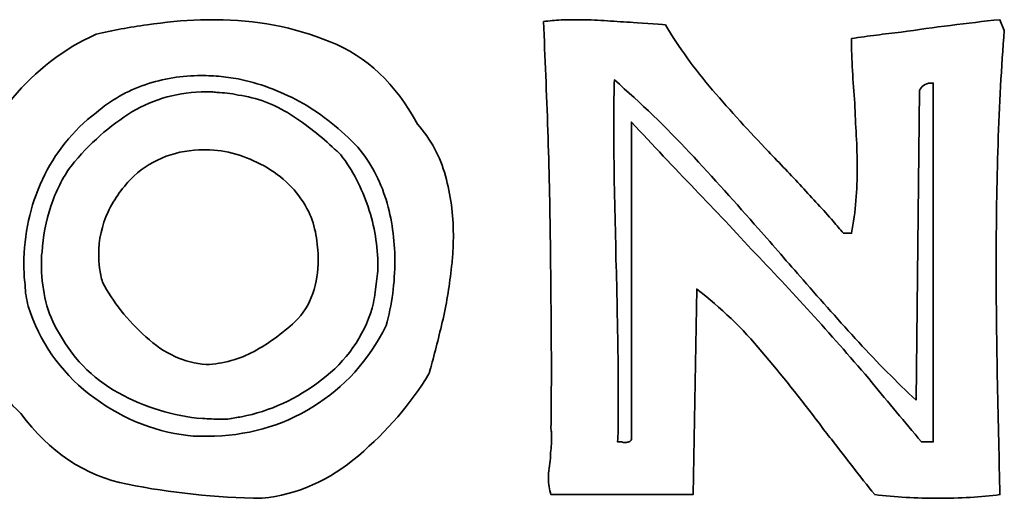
# Model space of a CAD drawing. Header units: centimetres. Extents: x -22.6 to 18, y -21.5 to 17.2.
# Tile 7 of 66: x -2.54 to -1.151, y -10.532 to -9.856. Entities that reach past the tile are written whole.
import ezdxf

# ---------------------------------------------------------------- set-up
doc = ezdxf.new("R2010")
doc.units = ezdxf.units.CM
doc.header["$MEASUREMENT"] = 0
doc.layers.add('Layer 1', color=7, linetype='Continuous')

msp = doc.modelspace()

# ---------------------------------------------------------------- linework, layer by layer
at = {"layer": 'Layer 1', "color": 36, "lineweight": 35}
for points, knots in [([(-2.43214, -9.87624), (-2.409, -9.87102), (-2.38515, -9.86647), (-2.36021, -9.86301), (-2.36021, -9.86301), (-2.33541, -9.85945), (-2.31033, -9.85708), (-2.28486, -9.85585), (-2.28486, -9.85585), (-2.28486, -9.85585), (-2.26362, -9.85585), (-2.26362, -9.85585), (-2.26362, -9.85585), (-2.20739, -9.85585), (-2.15366, -9.86618), (-2.10226, -9.887), (-2.10226, -9.887), (-2.05072, -9.90767), (-2.00965, -9.94637), (-1.97893, -10.00317), (-1.97893, -10.00317), (-1.96005, -10.02493), (-1.94682, -10.04931), (-1.93952, -10.07633), (-1.93952, -10.07633), (-1.93208, -10.10322), (-1.92834, -10.13077), (-1.92834, -10.15917), (-1.92834, -10.15917), (-1.92834, -10.16686), (-1.92848, -10.17444), (-1.9289, -10.18189), (-1.9289, -10.18189), (-1.92919, -10.18919), (-1.92986, -10.19677), (-1.93095, -10.2045), (-1.93095, -10.2045), (-1.93345, -10.2293), (-1.93744, -10.25396), (-1.94294, -10.27851), (-1.94294, -10.27851), (-1.94859, -10.30303), (-1.95437, -10.32589), (-1.9603, -10.34727), (-1.9603, -10.34727), (-1.96087, -10.34893), (-1.96129, -10.35058), (-1.96171, -10.35207), (-1.96171, -10.35207), (-1.96196, -10.35358), (-1.96238, -10.35485), (-1.96295, -10.35609), (-1.96295, -10.35609), (-1.98842, -10.3981), (-2.02151, -10.43656), (-2.06229, -10.47141), (-2.06229, -10.47141), (-2.10307, -10.5063), (-2.1483, -10.52641), (-2.19804, -10.53163), (-2.19804, -10.53163), (-2.26418, -10.53054), (-2.32744, -10.5238), (-2.3878, -10.5118), (-2.3878, -10.5118), (-2.44816, -10.49967), (-2.49829, -10.46633), (-2.53854, -10.4119), (-2.53854, -10.4119), (-2.56927, -10.38297), (-2.59146, -10.34945), (-2.60511, -10.31128), (-2.60511, -10.31128), (-2.61862, -10.27311), (-2.62606, -10.23399), (-2.6273, -10.19374), (-2.6273, -10.19374), (-2.6273, -10.19374), (-2.6273, -10.18492), (-2.6273, -10.18492), (-2.6273, -10.18492), (-2.6273, -10.1695), (-2.62645, -10.15447), (-2.62493, -10.13973), (-2.62493, -10.13973), (-2.62356, -10.12484), (-2.62137, -10.11038), (-2.61834, -10.0962), (-2.61834, -10.0962), (-2.60412, -10.04836), (-2.58126, -10.00497), (-2.54958, -9.96637), (-2.54958, -9.96637), (-2.51801, -9.92764), (-2.47888, -9.89762), (-2.43214, -9.87624)], [0, 0, 0, 0, 0.04, 0.04, 0.04, 0.04, 0.08, 0.08, 0.08, 0.08, 0.12, 0.12, 0.12, 0.12, 0.16, 0.16, 0.16, 0.16, 0.2, 0.2, 0.2, 0.2, 0.24, 0.24, 0.24, 0.24, 0.28, 0.28, 0.28, 0.28, 0.32, 0.32, 0.32, 0.32, 0.36, 0.36, 0.36, 0.36, 0.4, 0.4, 0.4, 0.4, 0.44, 0.44, 0.44, 0.44, 0.48, 0.48, 0.48, 0.48, 0.52, 0.52, 0.52, 0.52, 0.56, 0.56, 0.56, 0.56, 0.6, 0.6, 0.6, 0.6, 0.64, 0.64, 0.64, 0.64, 0.68, 0.68, 0.68, 0.68, 0.72, 0.72, 0.72, 0.72, 0.76, 0.76, 0.76, 0.76, 0.8, 0.8, 0.8, 0.8, 0.84, 0.84, 0.84, 0.84, 0.88, 0.88, 0.88, 0.88, 0.92, 0.92, 0.92, 0.92, 1, 1, 1, 1]), ([(-1.8013, -9.8586), (-1.79301, -9.85737), (-1.78476, -9.85669), (-1.7765, -9.85627), (-1.7765, -9.85627), (-1.76821, -9.85599), (-1.76024, -9.85585), (-1.75251, -9.85585), (-1.75251, -9.85585), (-1.7401, -9.85585), (-1.72786, -9.85627), (-1.71572, -9.85722), (-1.71572, -9.85722), (-1.70358, -9.85807), (-1.69131, -9.85888), (-1.67893, -9.85945), (-1.67893, -9.85945), (-1.67067, -9.85998), (-1.63758, -9.86234), (-1.62932, -9.86301), (-1.62932, -9.86301), (-1.61031, -9.89487), (-1.58812, -9.92559), (-1.56276, -9.95519), (-1.56276, -9.95519), (-1.53725, -9.98482), (-1.51093, -10.01379), (-1.4838, -10.04215), (-1.4838, -10.04215), (-1.46782, -10.0587), (-1.45223, -10.07524), (-1.43681, -10.09179), (-1.43681, -10.09179), (-1.42136, -10.1083), (-1.40662, -10.12456), (-1.39243, -10.14054), (-1.39243, -10.14054), (-1.39007, -10.14357), (-1.38774, -10.14633), (-1.38541, -10.14897), (-1.38541, -10.14897), (-1.38305, -10.15172), (-1.38072, -10.15447), (-1.37822, -10.15737), (-1.37822, -10.15737), (-1.37822, -10.15737), (-1.36679, -10.15737), (-1.36679, -10.15737), (-1.36679, -10.15737), (-1.36375, -10.14206), (-1.36171, -10.12664), (-1.36058, -10.11133), (-1.36058, -10.11133), (-1.35934, -10.09591), (-1.35881, -10.0806), (-1.35881, -10.06519), (-1.35881, -10.06519), (-1.35881, -10.04988), (-1.3592, -10.03457), (-1.36005, -10.01957), (-1.36005, -10.01957), (-1.361, -10.0044), (-1.36171, -9.98923), (-1.36224, -9.97382), (-1.36224, -9.97382), (-1.36347, -9.95851), (-1.3646, -9.94309), (-1.36541, -9.92778), (-1.36541, -9.92778), (-1.36626, -9.91236), (-1.36679, -9.89733), (-1.36679, -9.88245), (-1.36679, -9.88245), (-1.35493, -9.88079), (-1.34322, -9.87913), (-1.33165, -9.87761), (-1.33165, -9.87761), (-1.32022, -9.8761), (-1.30851, -9.87486), (-1.29666, -9.87363), (-1.29666, -9.87363), (-1.27365, -9.87003), (-1.25034, -9.86689), (-1.22705, -9.86386), (-1.22705, -9.86386), (-1.20363, -9.86096), (-1.18049, -9.85818), (-1.15748, -9.85585), (-1.15748, -9.85585), (-1.15748, -9.85585), (-1.15128, -9.87102), (-1.15128, -9.87102), (-1.15128, -9.87102), (-1.1554, -9.92242), (-1.1583, -9.976), (-1.1601, -10.03195), (-1.1601, -10.03195), (-1.16189, -10.08776), (-1.16271, -10.14414), (-1.16271, -10.2009), (-1.16271, -10.2009), (-1.16271, -10.2577), (-1.16214, -10.31379), (-1.16091, -10.36946), (-1.16091, -10.36946), (-1.15981, -10.42498), (-1.15858, -10.47734), (-1.15748, -10.52641), (-1.15748, -10.52641), (-1.17043, -10.52821), (-1.18447, -10.52944), (-1.1995, -10.53039), (-1.1995, -10.53039), (-1.21467, -10.53124), (-1.2298, -10.53163), (-1.24526, -10.53163), (-1.24526, -10.53163), (-1.26, -10.53163), (-1.27503, -10.53124), (-1.29002, -10.53039), (-1.29002, -10.53039), (-1.30505, -10.52944), (-1.31966, -10.52821), (-1.33401, -10.52641), (-1.33401, -10.52641), (-1.3446, -10.51332), (-1.35493, -10.50037), (-1.36499, -10.48729), (-1.36499, -10.48729), (-1.37508, -10.4743), (-1.38513, -10.46136), (-1.39519, -10.44827), (-1.39519, -10.44827), (-1.39808, -10.44481), (-1.40111, -10.44111), (-1.40401, -10.43726), (-1.40401, -10.43726), (-1.40704, -10.43338), (-1.40965, -10.42968), (-1.41201, -10.42622), (-1.41201, -10.42622), (-1.43858, -10.39122), (-1.4656, -10.35746), (-1.49315, -10.32465), (-1.49315, -10.32465), (-1.5206, -10.29174), (-1.55118, -10.26239), (-1.58495, -10.23632), (-1.58495, -10.23632), (-1.58495, -10.23632), (-1.59017, -10.52641), (-1.59017, -10.52641), (-1.59017, -10.52641), (-1.59017, -10.52641), (-1.79069, -10.52641), (-1.79069, -10.52641), (-1.79069, -10.52641), (-1.79178, -10.52281), (-1.79273, -10.51911), (-1.7933, -10.51526), (-1.7933, -10.51526), (-1.794, -10.51138), (-1.79425, -10.50739), (-1.79425, -10.50327), (-1.79425, -10.50327), (-1.79425, -10.49857), (-1.794, -10.49388), (-1.7933, -10.48919), (-1.7933, -10.48919), (-1.79273, -10.48436), (-1.7922, -10.4797), (-1.7915, -10.47487), (-1.7915, -10.47487), (-1.7915, -10.47487), (-1.7915, -10.47046), (-1.7915, -10.47046), (-1.7915, -10.47046), (-1.79097, -10.46633), (-1.79054, -10.4622), (-1.79026, -10.45804), (-1.79026, -10.45804), (-1.78998, -10.45391), (-1.78984, -10.44978), (-1.78984, -10.44566), (-1.78984, -10.44566), (-1.78984, -10.44566), (-1.78984, -10.43945), (-1.78984, -10.43945), (-1.78984, -10.43945), (-1.78984, -10.43821), (-1.78998, -10.43726), (-1.79026, -10.43641), (-1.79026, -10.43641), (-1.79054, -10.43546), (-1.79069, -10.43437), (-1.79069, -10.43324), (-1.79069, -10.43324), (-1.79012, -10.39066), (-1.78998, -10.34741), (-1.79026, -10.30331), (-1.79026, -10.30331), (-1.79054, -10.25921), (-1.79097, -10.2154), (-1.7915, -10.17155), (-1.7915, -10.17155), (-1.7922, -10.11839), (-1.7933, -10.06547), (-1.7951, -10.0128), (-1.7951, -10.0128), (-1.79689, -9.96031), (-1.79894, -9.90876), (-1.8013, -9.8586)], [0, 0, 0, 0, 0.0185185, 0.0185185, 0.0185185, 0.0185185, 0.037037, 0.037037, 0.037037, 0.037037, 0.0555556, 0.0555556, 0.0555556, 0.0555556, 0.0740741, 0.0740741, 0.0740741, 0.0740741, 0.0925926, 0.0925926, 0.0925926, 0.0925926, 0.1111111, 0.1111111, 0.1111111, 0.1111111, 0.1296296, 0.1296296, 0.1296296, 0.1296296, 0.1481481, 0.1481481, 0.1481481, 0.1481481, 0.1666667, 0.1666667, 0.1666667, 0.1666667, 0.1851852, 0.1851852, 0.1851852, 0.1851852, 0.2037037, 0.2037037, 0.2037037, 0.2037037, 0.2222222, 0.2222222, 0.2222222, 0.2222222, 0.2407407, 0.2407407, 0.2407407, 0.2407407, 0.2592593, 0.2592593, 0.2592593, 0.2592593, 0.2777778, 0.2777778, 0.2777778, 0.2777778, 0.2962963, 0.2962963, 0.2962963, 0.2962963, 0.3148148, 0.3148148, 0.3148148, 0.3148148, 0.3333333, 0.3333333, 0.3333333, 0.3333333, 0.3518519, 0.3518519, 0.3518519, 0.3518519, 0.3703704, 0.3703704, 0.3703704, 0.3703704, 0.3888889, 0.3888889, 0.3888889, 0.3888889, 0.4074074, 0.4074074, 0.4074074, 0.4074074, 0.4259259, 0.4259259, 0.4259259, 0.4259259, 0.4444444, 0.4444444, 0.4444444, 0.4444444, 0.462963, 0.462963, 0.462963, 0.462963, 0.4814815, 0.4814815, 0.4814815, 0.4814815, 0.5, 0.5, 0.5, 0.5, 0.5185185, 0.5185185, 0.5185185, 0.5185185, 0.537037, 0.537037, 0.537037, 0.537037, 0.5555556, 0.5555556, 0.5555556, 0.5555556, 0.5740741, 0.5740741, 0.5740741, 0.5740741, 0.5925926, 0.5925926, 0.5925926, 0.5925926, 0.6111111, 0.6111111, 0.6111111, 0.6111111, 0.6296296, 0.6296296, 0.6296296, 0.6296296, 0.6481481, 0.6481481, 0.6481481, 0.6481481, 0.6666667, 0.6666667, 0.6666667, 0.6666667, 0.6851852, 0.6851852, 0.6851852, 0.6851852, 0.7037037, 0.7037037, 0.7037037, 0.7037037, 0.7222222, 0.7222222, 0.7222222, 0.7222222, 0.7407407, 0.7407407, 0.7407407, 0.7407407, 0.7592593, 0.7592593, 0.7592593, 0.7592593, 0.7777778, 0.7777778, 0.7777778, 0.7777778, 0.7962963, 0.7962963, 0.7962963, 0.7962963, 0.8148148, 0.8148148, 0.8148148, 0.8148148, 0.8333333, 0.8333333, 0.8333333, 0.8333333, 0.8518519, 0.8518519, 0.8518519, 0.8518519, 0.8703704, 0.8703704, 0.8703704, 0.8703704, 0.8888889, 0.8888889, 0.8888889, 0.8888889, 0.9074074, 0.9074074, 0.9074074, 0.9074074, 0.9259259, 0.9259259, 0.9259259, 0.9259259, 0.9444444, 0.9444444, 0.9444444, 0.9444444, 0.962963, 0.962963, 0.962963, 0.962963, 1, 1, 1, 1]), ([(-2.06314, -10.03598), (-2.08737, -10.01047), (-2.11312, -9.98994), (-2.14029, -9.97424), (-2.14029, -9.97424), (-2.16756, -9.95865), (-2.1968, -9.94722), (-2.22806, -9.9402), (-2.22806, -9.9402), (-2.23758, -9.9384), (-2.24693, -9.93702), (-2.25603, -9.93618), (-2.25603, -9.93618), (-2.26528, -9.93522), (-2.27452, -9.9348), (-2.28401, -9.9348), (-2.28401, -9.9348), (-2.31117, -9.9348), (-2.33749, -9.93907), (-2.363, -9.94764), (-2.363, -9.94764), (-2.38833, -9.95632), (-2.4115, -9.96941), (-2.43214, -9.98719), (-2.43214, -9.98719), (-2.46523, -10.01255), (-2.49046, -10.04409), (-2.50795, -10.08159), (-2.50795, -10.08159), (-2.52531, -10.1192), (-2.53413, -10.15888), (-2.53413, -10.2009), (-2.53413, -10.2009), (-2.53413, -10.20559), (-2.53399, -10.21043), (-2.53371, -10.21551), (-2.53371, -10.21551), (-2.53346, -10.22048), (-2.53289, -10.22545), (-2.53233, -10.23011), (-2.53233, -10.23011), (-2.53233, -10.23551), (-2.53194, -10.24059), (-2.53095, -10.2457), (-2.53095, -10.2457), (-2.53014, -10.25068), (-2.52905, -10.25562), (-2.52792, -10.26031), (-2.52792, -10.26031), (-2.51194, -10.31061), (-2.48329, -10.35196), (-2.44195, -10.38445), (-2.44195, -10.38445), (-2.40046, -10.41698), (-2.35404, -10.43656), (-2.30264, -10.44305), (-2.30264, -10.44305), (-2.29794, -10.44358), (-2.29311, -10.44386), (-2.28842, -10.44386), (-2.28842, -10.44386), (-2.28842, -10.44386), (-2.27519, -10.44386), (-2.27519, -10.44386), (-2.27519, -10.44386), (-2.22076, -10.44386), (-2.1713, -10.43021), (-2.12664, -10.40265), (-2.12664, -10.40265), (-2.08201, -10.3751), (-2.04754, -10.33693), (-2.02331, -10.28786), (-2.02331, -10.28786), (-2.01914, -10.27297), (-2.016, -10.25798), (-2.01392, -10.24253), (-2.01392, -10.24253), (-2.01184, -10.22722), (-2.01089, -10.21152), (-2.01089, -10.19554), (-2.01089, -10.19554), (-2.01089, -10.16605), (-2.01502, -10.13751), (-2.02331, -10.10995), (-2.02331, -10.10995), (-2.03156, -10.08254), (-2.04493, -10.05774), (-2.06314, -10.03598)], [0, 0, 0, 0, 0.0434783, 0.0434783, 0.0434783, 0.0434783, 0.0869565, 0.0869565, 0.0869565, 0.0869565, 0.1304348, 0.1304348, 0.1304348, 0.1304348, 0.173913, 0.173913, 0.173913, 0.173913, 0.2173913, 0.2173913, 0.2173913, 0.2173913, 0.2608696, 0.2608696, 0.2608696, 0.2608696, 0.3043478, 0.3043478, 0.3043478, 0.3043478, 0.3478261, 0.3478261, 0.3478261, 0.3478261, 0.3913043, 0.3913043, 0.3913043, 0.3913043, 0.4347826, 0.4347826, 0.4347826, 0.4347826, 0.4782609, 0.4782609, 0.4782609, 0.4782609, 0.5217391, 0.5217391, 0.5217391, 0.5217391, 0.5652174, 0.5652174, 0.5652174, 0.5652174, 0.6086957, 0.6086957, 0.6086957, 0.6086957, 0.6521739, 0.6521739, 0.6521739, 0.6521739, 0.6956522, 0.6956522, 0.6956522, 0.6956522, 0.7391304, 0.7391304, 0.7391304, 0.7391304, 0.7826087, 0.7826087, 0.7826087, 0.7826087, 0.826087, 0.826087, 0.826087, 0.826087, 0.8695652, 0.8695652, 0.8695652, 0.8695652, 0.9130435, 0.9130435, 0.9130435, 0.9130435, 1, 1, 1, 1]), ([(-1.27542, -10.39327), (-1.30315, -10.36738), (-1.33028, -10.33997), (-1.35659, -10.31128), (-1.35659, -10.31128), (-1.38291, -10.28264), (-1.40898, -10.25315), (-1.43501, -10.22309), (-1.43501, -10.22309), (-1.44563, -10.21124), (-1.45622, -10.19924), (-1.46655, -10.18714), (-1.46655, -10.18714), (-1.47689, -10.17501), (-1.48737, -10.16301), (-1.49799, -10.15116), (-1.49799, -10.15116), (-1.52942, -10.11521), (-1.56166, -10.07923), (-1.59514, -10.04338), (-1.59514, -10.04338), (-1.62848, -10.00772), (-1.6639, -9.97353), (-1.70112, -9.94101), (-1.70112, -9.94101), (-1.70164, -9.9541), (-1.70193, -9.96718), (-1.70193, -9.98056), (-1.70193, -9.98056), (-1.70193, -9.98056), (-1.70193, -10.02081), (-1.70193, -10.02081), (-1.70193, -10.02081), (-1.70193, -10.04575), (-1.70164, -10.07069), (-1.70112, -10.09577), (-1.70112, -10.09577), (-1.70055, -10.12085), (-1.69988, -10.14622), (-1.69932, -10.17155), (-1.69932, -10.17155), (-1.69932, -10.17155), (-1.69932, -10.18809), (-1.69932, -10.18809), (-1.69932, -10.18809), (-1.69932, -10.1936), (-1.69903, -10.19938), (-1.6985, -10.20531), (-1.6985, -10.20531), (-1.6978, -10.23604), (-1.69723, -10.26666), (-1.69671, -10.2971), (-1.69671, -10.2971), (-1.696, -10.32755), (-1.69572, -10.3576), (-1.69572, -10.3871), (-1.69572, -10.3871), (-1.69572, -10.3871), (-1.69572, -10.42001), (-1.69572, -10.42001), (-1.69572, -10.42001), (-1.69572, -10.43063), (-1.696, -10.44125), (-1.69671, -10.45187), (-1.69671, -10.45187), (-1.69671, -10.45187), (-1.69131, -10.45187), (-1.69131, -10.45187), (-1.69131, -10.45187), (-1.69021, -10.4524), (-1.68912, -10.45282), (-1.68831, -10.45282), (-1.68831, -10.45282), (-1.68831, -10.45282), (-1.68595, -10.45282), (-1.68595, -10.45282), (-1.68595, -10.45282), (-1.68429, -10.45282), (-1.68249, -10.4524), (-1.68072, -10.45187), (-1.68072, -10.45187), (-1.67893, -10.4513), (-1.67783, -10.45007), (-1.67713, -10.44827), (-1.67713, -10.44827), (-1.67713, -10.44827), (-1.67713, -10.00042), (-1.67713, -10.00042), (-1.67713, -10.00042), (-1.64696, -10.03294), (-1.61733, -10.06448), (-1.58798, -10.09493), (-1.58798, -10.09493), (-1.55877, -10.12541), (-1.53023, -10.15571), (-1.5024, -10.18577), (-1.5024, -10.18577), (-1.474, -10.2154), (-1.4463, -10.24528), (-1.41903, -10.27534), (-1.41903, -10.27534), (-1.39187, -10.3055), (-1.36474, -10.33651), (-1.33744, -10.36847), (-1.33744, -10.36847), (-1.32629, -10.38212), (-1.31486, -10.39592), (-1.30325, -10.40982), (-1.30325, -10.40982), (-1.29182, -10.42361), (-1.28011, -10.43765), (-1.26826, -10.45187), (-1.26826, -10.45187), (-1.26826, -10.45187), (-1.25146, -10.45187), (-1.25146, -10.45187), (-1.25146, -10.45187), (-1.25146, -10.45187), (-1.25146, -9.94542), (-1.25146, -9.94542), (-1.25146, -9.94542), (-1.25146, -9.94542), (-1.25503, -9.94542), (-1.25503, -9.94542), (-1.25503, -9.94542), (-1.25916, -9.94542), (-1.26247, -9.94651), (-1.26522, -9.94859), (-1.26522, -9.94859), (-1.26787, -9.95067), (-1.26977, -9.95314), (-1.27101, -9.95604), (-1.27101, -9.95604), (-1.27101, -9.95604), (-1.27542, -10.39327), (-1.27542, -10.39327)], [0, 0, 0, 0, 0.0285714, 0.0285714, 0.0285714, 0.0285714, 0.0571429, 0.0571429, 0.0571429, 0.0571429, 0.0857143, 0.0857143, 0.0857143, 0.0857143, 0.1142857, 0.1142857, 0.1142857, 0.1142857, 0.1428571, 0.1428571, 0.1428571, 0.1428571, 0.1714286, 0.1714286, 0.1714286, 0.1714286, 0.2, 0.2, 0.2, 0.2, 0.2285714, 0.2285714, 0.2285714, 0.2285714, 0.2571429, 0.2571429, 0.2571429, 0.2571429, 0.2857143, 0.2857143, 0.2857143, 0.2857143, 0.3142857, 0.3142857, 0.3142857, 0.3142857, 0.3428571, 0.3428571, 0.3428571, 0.3428571, 0.3714286, 0.3714286, 0.3714286, 0.3714286, 0.4, 0.4, 0.4, 0.4, 0.4285714, 0.4285714, 0.4285714, 0.4285714, 0.4571429, 0.4571429, 0.4571429, 0.4571429, 0.4857143, 0.4857143, 0.4857143, 0.4857143, 0.5142857, 0.5142857, 0.5142857, 0.5142857, 0.5428571, 0.5428571, 0.5428571, 0.5428571, 0.5714286, 0.5714286, 0.5714286, 0.5714286, 0.6, 0.6, 0.6, 0.6, 0.6285714, 0.6285714, 0.6285714, 0.6285714, 0.6571429, 0.6571429, 0.6571429, 0.6571429, 0.6857143, 0.6857143, 0.6857143, 0.6857143, 0.7142857, 0.7142857, 0.7142857, 0.7142857, 0.7428571, 0.7428571, 0.7428571, 0.7428571, 0.7714286, 0.7714286, 0.7714286, 0.7714286, 0.8, 0.8, 0.8, 0.8, 0.8285714, 0.8285714, 0.8285714, 0.8285714, 0.8571429, 0.8571429, 0.8571429, 0.8571429, 0.8857143, 0.8857143, 0.8857143, 0.8857143, 0.9142857, 0.9142857, 0.9142857, 0.9142857, 0.9428571, 0.9428571, 0.9428571, 0.9428571, 1, 1, 1, 1]), ([(-2.23166, -9.96225), (-2.20562, -9.96581), (-2.18107, -9.97505), (-2.15807, -9.9898), (-2.15807, -9.9898), (-2.13507, -10.00454), (-2.11439, -10.02081), (-2.09591, -10.03859), (-2.09591, -10.03859), (-2.09425, -10.03982), (-2.09259, -10.04106), (-2.09111, -10.04257), (-2.09111, -10.04257), (-2.08959, -10.04409), (-2.08832, -10.04533), (-2.08709, -10.04656), (-2.08709, -10.04656), (-2.07054, -10.06847), (-2.05774, -10.09302), (-2.0485, -10.12015), (-2.0485, -10.12015), (-2.03943, -10.14731), (-2.03488, -10.17515), (-2.03488, -10.20355), (-2.03488, -10.20355), (-2.03488, -10.20834), (-2.03516, -10.21318), (-2.03569, -10.21815), (-2.03569, -10.21815), (-2.03625, -10.22323), (-2.03678, -10.22806), (-2.03749, -10.23276), (-2.03749, -10.23276), (-2.03805, -10.23812), (-2.03872, -10.24334), (-2.03968, -10.24831), (-2.03968, -10.24831), (-2.04052, -10.25343), (-2.04162, -10.25823), (-2.04271, -10.26292), (-2.04271, -10.26292), (-2.05527, -10.3037), (-2.07898, -10.3376), (-2.11425, -10.36448), (-2.11425, -10.36448), (-2.14939, -10.39136), (-2.187, -10.40872), (-2.22725, -10.41645), (-2.22725, -10.41645), (-2.23028, -10.41698), (-2.23332, -10.41754), (-2.2366, -10.41811), (-2.2366, -10.41811), (-2.23977, -10.41878), (-2.24323, -10.41934), (-2.24683, -10.42001), (-2.24683, -10.42001), (-2.24683, -10.42001), (-2.2566, -10.42001), (-2.2566, -10.42001), (-2.2566, -10.42001), (-2.26059, -10.42001), (-2.265, -10.41973), (-2.2694, -10.41948), (-2.2694, -10.41948), (-2.27381, -10.4192), (-2.27808, -10.41906), (-2.28221, -10.41906), (-2.28221, -10.41906), (-2.32356, -10.41546), (-2.3631, -10.40336), (-2.4006, -10.38269), (-2.4006, -10.38269), (-2.43821, -10.36201), (-2.46731, -10.33182), (-2.48799, -10.29227), (-2.48799, -10.29227), (-2.49568, -10.27862), (-2.50118, -10.26401), (-2.50435, -10.24831), (-2.50435, -10.24831), (-2.50767, -10.23261), (-2.50933, -10.21649), (-2.50933, -10.19995), (-2.50933, -10.19995), (-2.50933, -10.19995), (-2.50933, -10.1925), (-2.50933, -10.1925), (-2.50933, -10.1925), (-2.50933, -10.18975), (-2.50891, -10.187), (-2.50838, -10.18397), (-2.50838, -10.18397), (-2.50725, -10.1622), (-2.50312, -10.14054), (-2.49596, -10.11934), (-2.49596, -10.11934), (-2.48894, -10.09796), (-2.47941, -10.07909), (-2.46756, -10.06254), (-2.46756, -10.06254), (-2.44153, -10.03058), (-2.41288, -10.00521), (-2.38159, -9.9862), (-2.38159, -9.9862), (-2.35016, -9.96733), (-2.3153, -9.95784), (-2.27685, -9.95784), (-2.27685, -9.95784), (-2.27685, -9.95784), (-2.2694, -9.95784), (-2.2694, -9.95784), (-2.2694, -9.95784), (-2.26665, -9.95784), (-2.26418, -9.95812), (-2.26182, -9.95879), (-2.26182, -9.95879), (-2.25716, -9.95879), (-2.25219, -9.95907), (-2.24722, -9.95964), (-2.24722, -9.95964), (-2.24214, -9.96031), (-2.23702, -9.96112), (-2.23166, -9.96225)], [0, 0, 0, 0, 0.03125, 0.03125, 0.03125, 0.03125, 0.0625, 0.0625, 0.0625, 0.0625, 0.09375, 0.09375, 0.09375, 0.09375, 0.125, 0.125, 0.125, 0.125, 0.15625, 0.15625, 0.15625, 0.15625, 0.1875, 0.1875, 0.1875, 0.1875, 0.21875, 0.21875, 0.21875, 0.21875, 0.25, 0.25, 0.25, 0.25, 0.28125, 0.28125, 0.28125, 0.28125, 0.3125, 0.3125, 0.3125, 0.3125, 0.34375, 0.34375, 0.34375, 0.34375, 0.375, 0.375, 0.375, 0.375, 0.40625, 0.40625, 0.40625, 0.40625, 0.4375, 0.4375, 0.4375, 0.4375, 0.46875, 0.46875, 0.46875, 0.46875, 0.5, 0.5, 0.5, 0.5, 0.53125, 0.53125, 0.53125, 0.53125, 0.5625, 0.5625, 0.5625, 0.5625, 0.59375, 0.59375, 0.59375, 0.59375, 0.625, 0.625, 0.625, 0.625, 0.65625, 0.65625, 0.65625, 0.65625, 0.6875, 0.6875, 0.6875, 0.6875, 0.71875, 0.71875, 0.71875, 0.71875, 0.75, 0.75, 0.75, 0.75, 0.78125, 0.78125, 0.78125, 0.78125, 0.8125, 0.8125, 0.8125, 0.8125, 0.84375, 0.84375, 0.84375, 0.84375, 0.875, 0.875, 0.875, 0.875, 0.90625, 0.90625, 0.90625, 0.90625, 0.9375, 0.9375, 0.9375, 0.9375, 1, 1, 1, 1]), ([(-2.13228, -10.1272), (-2.1454, -10.10128), (-2.16467, -10.0806), (-2.19045, -10.06519), (-2.19045, -10.06519), (-2.21621, -10.04988), (-2.24323, -10.0412), (-2.27163, -10.03954), (-2.27163, -10.03954), (-2.27163, -10.03954), (-2.28045, -10.03954), (-2.28045, -10.03954), (-2.28045, -10.03954), (-2.29876, -10.03954), (-2.31639, -10.04257), (-2.33322, -10.04878), (-2.33322, -10.04878), (-2.35001, -10.05499), (-2.36533, -10.06434), (-2.37898, -10.07676), (-2.37898, -10.07676), (-2.39425, -10.0915), (-2.40639, -10.1083), (-2.41535, -10.1272), (-2.41535, -10.1272), (-2.42417, -10.14622), (-2.42858, -10.16633), (-2.42858, -10.18753), (-2.42858, -10.18753), (-2.42858, -10.19346), (-2.42815, -10.19981), (-2.4272, -10.20658), (-2.4272, -10.20658), (-2.42636, -10.21346), (-2.42498, -10.22006), (-2.42322, -10.22655), (-2.42322, -10.22655), (-2.40847, -10.25438), (-2.38804, -10.28013), (-2.36201, -10.3037), (-2.36201, -10.3037), (-2.33612, -10.32741), (-2.30758, -10.34035), (-2.27685, -10.34272), (-2.27685, -10.34272), (-2.25275, -10.34162), (-2.23028, -10.33541), (-2.20947, -10.32413), (-2.20947, -10.32413), (-2.1888, -10.31294), (-2.16964, -10.29904), (-2.15186, -10.2825), (-2.15186, -10.2825), (-2.14001, -10.27121), (-2.13161, -10.25798), (-2.12664, -10.24253), (-2.12664, -10.24253), (-2.12156, -10.22722), (-2.11905, -10.21124), (-2.11905, -10.19473), (-2.11905, -10.19473), (-2.11905, -10.18287), (-2.12004, -10.17116), (-2.12208, -10.15955), (-2.12208, -10.15955), (-2.12431, -10.14812), (-2.12762, -10.13726), (-2.13228, -10.1272)], [0, 0, 0, 0, 0.0555556, 0.0555556, 0.0555556, 0.0555556, 0.1111111, 0.1111111, 0.1111111, 0.1111111, 0.1666667, 0.1666667, 0.1666667, 0.1666667, 0.2222222, 0.2222222, 0.2222222, 0.2222222, 0.2777778, 0.2777778, 0.2777778, 0.2777778, 0.3333333, 0.3333333, 0.3333333, 0.3333333, 0.3888889, 0.3888889, 0.3888889, 0.3888889, 0.4444444, 0.4444444, 0.4444444, 0.4444444, 0.5, 0.5, 0.5, 0.5, 0.5555556, 0.5555556, 0.5555556, 0.5555556, 0.6111111, 0.6111111, 0.6111111, 0.6111111, 0.6666667, 0.6666667, 0.6666667, 0.6666667, 0.7222222, 0.7222222, 0.7222222, 0.7222222, 0.7777778, 0.7777778, 0.7777778, 0.7777778, 0.8333333, 0.8333333, 0.8333333, 0.8333333, 0.8888889, 0.8888889, 0.8888889, 0.8888889, 1, 1, 1, 1])]:
    msp.add_open_spline(points, degree=3, knots=knots, dxfattribs=at)

doc.saveas('drawing.dxf')
